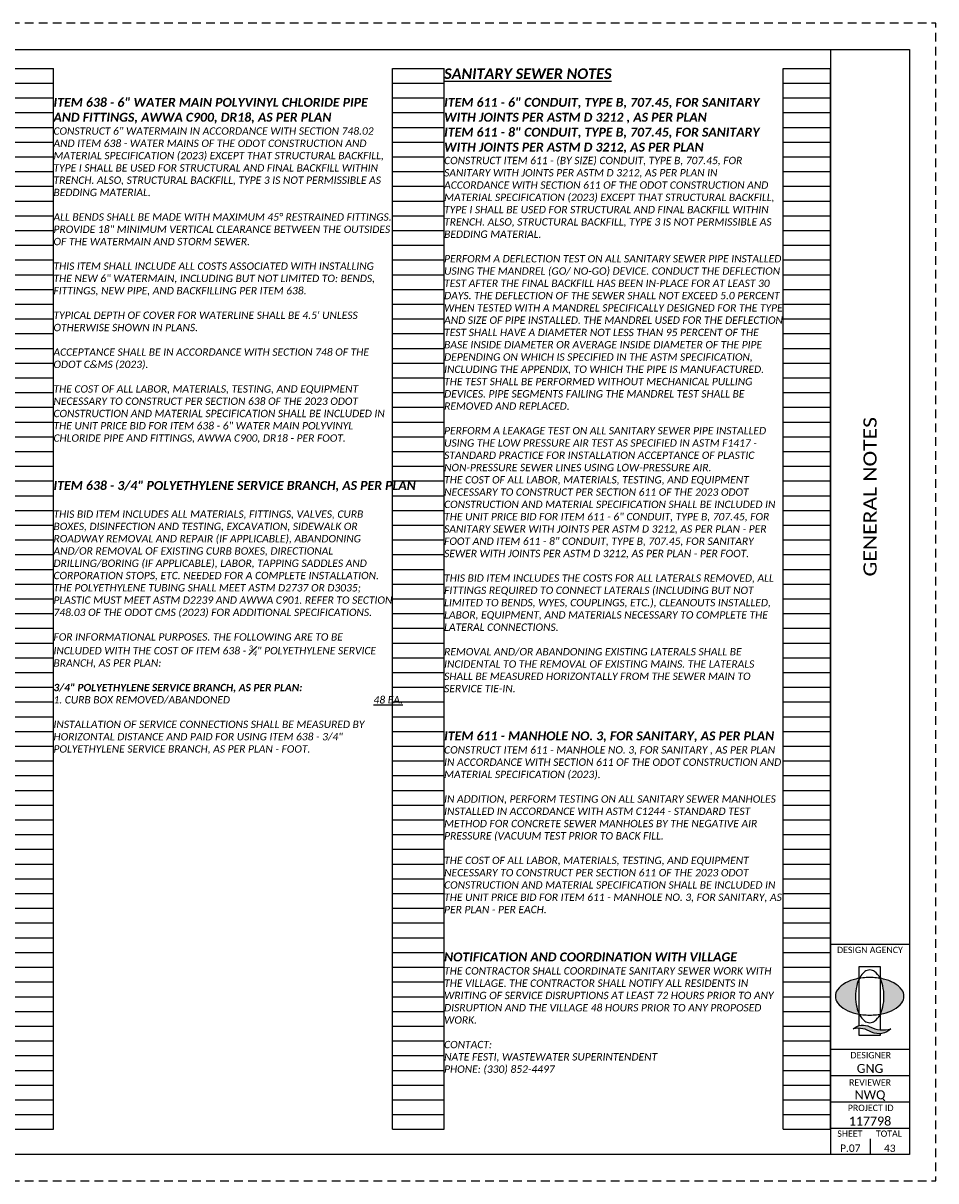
# Paper-space layout 'Layout3' of a CAD drawing. Header units: feet. Extents: x -7.7 to 34, y 0 to 22.
# Tile 2 of 2: x 16.7 to 34, y 0 to 22. Entities that reach past the tile are written whole.
import ezdxf
from ezdxf.enums import TextEntityAlignment as Align

# ---------------------------------------------------------------- set-up
doc = ezdxf.new("R2010")
doc.units = ezdxf.units.FT
doc.header["$MEASUREMENT"] = 0
doc.linetypes.add('OhDOT_USTN3', pattern=[0.22, 0.165, -0.055])
for name, color, linetype in [('SH_Border', 7, 'Continuous'), ('SH_Cut_Line', 7, 'OhDOT_USTN3'), ('SH_Data', 7, 'Continuous'), ('SH_Hatch', 14, 'Continuous'), ('SH_Text', 7, 'Continuous'), ('SH_TextM', 7, 'Continuous')]:
    doc.layers.add(name, color=color, linetype=linetype)
doc.styles.add('Font 70-Main Title', font='calibri.ttf', dxfattribs={"width": 1.15, "height": 0.25})
doc.styles.add('Slanted Normal (0.14) Font 31', font='calibrii.ttf', dxfattribs={"height": 0.14})
doc.styles.add('Slanted Sub-Title (0.17) Font 31', font='calibrii.ttf', dxfattribs={"height": 0.17})
doc.styles.add('Straight Minimum (0.12) Font 30', font='calibri.ttf', dxfattribs={"height": 0.12})
doc.styles.add('Straight-Normal', font='calibri.ttf', dxfattribs={"height": 0.14})
doc.styles.add('Straight-Sub Title', font='calibri.ttf', dxfattribs={"height": 0.17})

# ---------------------------------------------------------------- blocks, each defined once
blk = doc.blocks.new('4COL')
at = {"layer": 'Defpoints', "color": 3, "linetype": 'Continuous'}
for p, q in [((2, 0.98), (2, 21.14)), ((2, 21.14), (2.9, 21.14)), ((2.9, 0.98), (2.9, 21.14)), ((9.34, 0.98), (9.34, 21.14)), ((9.34, 21.14), (10.32, 21.14)), ((10.32, 0.98), (10.32, 21.14)), ((16.76, 0.98), (16.76, 21.14)), ((16.76, 21.14), (17.74, 21.14)), ((17.74, 0.98), (17.74, 21.14)), ((24.18, 0.98), (24.18, 21.14)), ((24.18, 21.14), (25.16, 21.14)), ((25.16, 0.98), (25.16, 21.14)), ((31.6, 0.98), (31.6, 21.14)), ((31.6, 21.14), (32.5, 21.14)), ((32.5, 0.98), (32.5, 21.14)), ((2, 20.86), (2.9, 20.86)), ((9.34, 20.86), (10.32, 20.86)), ((16.76, 20.86), (17.74, 20.86)), ((24.18, 20.86), (25.16, 20.86)), ((31.6, 20.86), (32.5, 20.86)), ((2, 20.58), (2.9, 20.58)), ((9.34, 20.58), (10.32, 20.58)), ((16.76, 20.58), (17.74, 20.58)), ((24.18, 20.58), (25.16, 20.58)), ((31.6, 20.58), (32.5, 20.58)), ((2, 20.3), (2.9, 20.3)), ((9.34, 20.3), (10.32, 20.3)), ((16.76, 20.3), (17.74, 20.3)), ((24.18, 20.3), (25.16, 20.3)), ((31.6, 20.3), (32.5, 20.3)), ((2, 20.02), (2.9, 20.02)), ((9.34, 20.02), (10.32, 20.02)), ((16.76, 20.02), (17.74, 20.02)), ((24.18, 20.02), (25.16, 20.02)), ((31.6, 20.02), (32.5, 20.02)), ((2, 19.74), (2.9, 19.74)), ((9.34, 19.74), (10.32, 19.74)), ((16.76, 19.74), (17.74, 19.74)), ((24.18, 19.74), (25.16, 19.74)), ((31.6, 19.74), (32.5, 19.74)), ((2, 19.46), (2.9, 19.46)), ((9.34, 19.46), (10.32, 19.46)), ((16.76, 19.46), (17.74, 19.46)), ((24.18, 19.46), (25.16, 19.46)), ((31.6, 19.46), (32.5, 19.46)), ((2, 19.18), (2.9, 19.18)), ((9.34, 19.18), (10.32, 19.18)), ((16.76, 19.18), (17.74, 19.18)), ((24.18, 19.18), (25.16, 19.18)), ((31.6, 19.18), (32.5, 19.18)), ((2, 18.9), (2.9, 18.9)), ((9.34, 18.9), (10.32, 18.9)), ((16.76, 18.9), (17.74, 18.9)), ((24.18, 18.9), (25.16, 18.9)), ((31.6, 18.9), (32.5, 18.9)), ((2, 18.62), (2.9, 18.62)), ((9.34, 18.62), (10.32, 18.62)), ((16.76, 18.62), (17.74, 18.62)), ((24.18, 18.62), (25.16, 18.62)), ((31.6, 18.62), (32.5, 18.62)), ((2, 18.34), (2.9, 18.34)), ((9.34, 18.34), (10.32, 18.34)), ((16.76, 18.34), (17.74, 18.34)), ((24.18, 18.34), (25.16, 18.34)), ((31.6, 18.34), (32.5, 18.34)), ((2, 18.06), (2.9, 18.06)), ((9.34, 18.06), (10.32, 18.06)), ((16.76, 18.06), (17.74, 18.06)), ((24.18, 18.06), (25.16, 18.06)), ((31.6, 18.06), (32.5, 18.06)), ((2, 17.78), (2.9, 17.78)), ((9.34, 17.78), (10.32, 17.78)), ((16.76, 17.78), (17.74, 17.78)), ((24.18, 17.78), (25.16, 17.78)), ((31.6, 17.78), (32.5, 17.78)), ((2, 17.5), (2.9, 17.5)), ((9.34, 17.5), (10.32, 17.5)), ((16.76, 17.5), (17.74, 17.5)), ((24.18, 17.5), (25.16, 17.5)), ((31.6, 17.5), (32.5, 17.5)), ((2, 17.22), (2.9, 17.22)), ((9.34, 17.22), (10.32, 17.22)), ((16.76, 17.22), (17.74, 17.22)), ((24.18, 17.22), (25.16, 17.22)), ((31.6, 17.22), (32.5, 17.22)), ((2, 16.94), (2.9, 16.94)), ((9.34, 16.94), (10.32, 16.94)), ((16.76, 16.94), (17.74, 16.94)), ((24.18, 16.94), (25.16, 16.94)), ((31.6, 16.94), (32.5, 16.94)), ((2, 16.66), (2.9, 16.66)), ((9.34, 16.66), (10.32, 16.66)), ((16.76, 16.66), (17.74, 16.66)), ((24.18, 16.66), (25.16, 16.66)), ((31.6, 16.66), (32.5, 16.66)), ((2, 16.38), (2.9, 16.38)), ((9.34, 16.38), (10.32, 16.38)), ((16.76, 16.38), (17.74, 16.38)), ((24.18, 16.38), (25.16, 16.38)), ((31.6, 16.38), (32.5, 16.38)), ((2, 16.1), (2.9, 16.1)), ((9.34, 16.1), (10.32, 16.1)), ((16.76, 16.1), (17.74, 16.1)), ((24.18, 16.1), (25.16, 16.1)), ((31.6, 16.1), (32.5, 16.1)), ((2, 15.82), (2.9, 15.82)), ((9.34, 15.82), (10.32, 15.82)), ((16.76, 15.82), (17.74, 15.82)), ((24.18, 15.82), (25.16, 15.82)), ((31.6, 15.82), (32.5, 15.82)), ((2, 15.54), (2.9, 15.54)), ((9.34, 15.54), (10.32, 15.54)), ((16.76, 15.54), (17.74, 15.54)), ((24.18, 15.54), (25.16, 15.54)), ((31.6, 15.54), (32.5, 15.54)), ((2, 15.26), (2.9, 15.26)), ((9.34, 15.26), (10.32, 15.26)), ((16.76, 15.26), (17.74, 15.26)), ((24.18, 15.26), (25.16, 15.26)), ((31.6, 15.26), (32.5, 15.26)), ((2, 14.98), (2.9, 14.98)), ((9.34, 14.98), (10.32, 14.98)), ((16.76, 14.98), (17.74, 14.98)), ((24.18, 14.98), (25.16, 14.98)), ((31.6, 14.98), (32.5, 14.98)), ((2, 14.7), (2.9, 14.7)), ((9.34, 14.7), (10.32, 14.7)), ((16.76, 14.7), (17.74, 14.7)), ((24.18, 14.7), (25.16, 14.7)), ((31.6, 14.7), (32.5, 14.7)), ((2, 14.42), (2.9, 14.42)), ((9.34, 14.42), (10.32, 14.42)), ((16.76, 14.42), (17.74, 14.42)), ((24.18, 14.42), (25.16, 14.42)), ((31.6, 14.42), (32.5, 14.42)), ((2, 14.14), (2.9, 14.14)), ((9.34, 14.14), (10.32, 14.14)), ((16.76, 14.14), (17.74, 14.14)), ((24.18, 14.14), (25.16, 14.14)), ((31.6, 14.14), (32.5, 14.14)), ((2, 13.86), (2.9, 13.86)), ((9.34, 13.86), (10.32, 13.86)), ((16.76, 13.86), (17.74, 13.86)), ((24.18, 13.86), (25.16, 13.86)), ((31.6, 13.86), (32.5, 13.86)), ((2, 13.58), (2.9, 13.58)), ((9.34, 13.58), (10.32, 13.58)), ((16.76, 13.58), (17.74, 13.58)), ((24.18, 13.58), (25.16, 13.58)), ((31.6, 13.58), (32.5, 13.58)), ((2, 13.3), (2.9, 13.3)), ((9.34, 13.3), (10.32, 13.3)), ((16.76, 13.3), (17.74, 13.3)), ((24.18, 13.3), (25.16, 13.3)), ((31.6, 13.3), (32.5, 13.3)), ((2, 13.02), (2.9, 13.02)), ((9.34, 13.02), (10.32, 13.02)), ((16.76, 13.02), (17.74, 13.02)), ((24.18, 13.02), (25.16, 13.02)), ((31.6, 13.02), (32.5, 13.02)), ((2, 12.74), (2.9, 12.74)), ((9.34, 12.74), (10.32, 12.74)), ((16.76, 12.74), (17.74, 12.74)), ((24.18, 12.74), (25.16, 12.74)), ((31.6, 12.74), (32.5, 12.74)), ((2, 12.46), (2.9, 12.46)), ((9.34, 12.46), (10.32, 12.46)), ((16.76, 12.46), (17.74, 12.46)), ((24.18, 12.46), (25.16, 12.46)), ((31.6, 12.46), (32.5, 12.46)), ((2, 12.18), (2.9, 12.18)), ((9.34, 12.18), (10.32, 12.18)), ((16.76, 12.18), (17.74, 12.18)), ((24.18, 12.18), (25.16, 12.18)), ((31.6, 12.18), (32.5, 12.18)), ((2, 11.9), (2.9, 11.9)), ((9.34, 11.9), (10.32, 11.9)), ((16.76, 11.9), (17.74, 11.9)), ((24.18, 11.9), (25.16, 11.9)), ((31.6, 11.9), (32.5, 11.9)), ((2, 11.62), (2.9, 11.62)), ((9.34, 11.62), (10.32, 11.62)), ((16.76, 11.62), (17.74, 11.62)), ((24.18, 11.62), (25.16, 11.62)), ((31.6, 11.62), (32.5, 11.62)), ((2, 11.34), (2.9, 11.34)), ((9.34, 11.34), (10.32, 11.34)), ((16.76, 11.34), (17.74, 11.34)), ((24.18, 11.34), (25.16, 11.34)), ((31.6, 11.34), (32.5, 11.34)), ((2, 11.06), (2.9, 11.06)), ((9.34, 11.06), (10.32, 11.06)), ((16.76, 11.06), (17.74, 11.06)), ((24.18, 11.06), (25.16, 11.06)), ((31.6, 11.06), (32.5, 11.06)), ((2, 10.78), (2.9, 10.78)), ((9.34, 10.78), (10.32, 10.78)), ((16.76, 10.78), (17.74, 10.78)), ((24.18, 10.78), (25.16, 10.78)), ((31.6, 10.78), (32.5, 10.78)), ((2, 10.5), (2.9, 10.5)), ((9.34, 10.5), (10.32, 10.5)), ((16.76, 10.5), (17.74, 10.5)), ((24.18, 10.5), (25.16, 10.5)), ((31.6, 10.5), (32.5, 10.5)), ((2, 10.22), (2.9, 10.22)), ((9.34, 10.22), (10.32, 10.22)), ((16.76, 10.22), (17.74, 10.22)), ((24.18, 10.22), (25.16, 10.22)), ((31.6, 10.22), (32.5, 10.22)), ((2, 9.94), (2.9, 9.94)), ((9.34, 9.94), (10.32, 9.94)), ((16.76, 9.94), (17.74, 9.94)), ((24.18, 9.94), (25.16, 9.94)), ((31.6, 9.94), (32.5, 9.94)), ((2, 9.66), (2.9, 9.66)), ((9.34, 9.66), (10.32, 9.66)), ((16.76, 9.66), (17.74, 9.66)), ((24.18, 9.66), (25.16, 9.66)), ((31.6, 9.66), (32.5, 9.66)), ((2, 9.38), (2.9, 9.38)), ((9.34, 9.38), (10.32, 9.38)), ((16.76, 9.38), (17.74, 9.38)), ((24.18, 9.38), (25.16, 9.38)), ((31.6, 9.38), (32.5, 9.38)), ((2, 9.1), (2.9, 9.1)), ((9.34, 9.1), (10.32, 9.1)), ((16.76, 9.1), (17.74, 9.1)), ((24.18, 9.1), (25.16, 9.1)), ((31.6, 9.1), (32.5, 9.1)), ((2, 8.82), (2.9, 8.82)), ((9.34, 8.82), (10.32, 8.82)), ((16.76, 8.82), (17.74, 8.82)), ((24.18, 8.82), (25.16, 8.82)), ((31.6, 8.82), (32.5, 8.82)), ((2, 8.54), (2.9, 8.54)), ((9.34, 8.54), (10.32, 8.54)), ((16.76, 8.54), (17.74, 8.54)), ((24.18, 8.54), (25.16, 8.54)), ((31.6, 8.54), (32.5, 8.54)), ((2, 8.26), (2.9, 8.26)), ((9.34, 8.26), (10.32, 8.26)), ((16.76, 8.26), (17.74, 8.26)), ((24.18, 8.26), (25.16, 8.26)), ((31.6, 8.26), (32.5, 8.26)), ((2, 7.98), (2.9, 7.98)), ((9.34, 7.98), (10.32, 7.98)), ((16.76, 7.98), (17.74, 7.98)), ((24.18, 7.98), (25.16, 7.98)), ((31.6, 7.98), (32.5, 7.98)), ((2, 7.7), (2.9, 7.7)), ((9.34, 7.7), (10.32, 7.7)), ((16.76, 7.7), (17.74, 7.7)), ((24.18, 7.7), (25.16, 7.7)), ((31.6, 7.7), (32.5, 7.7)), ((2, 7.42), (2.9, 7.42)), ((9.34, 7.42), (10.32, 7.42)), ((16.76, 7.42), (17.74, 7.42)), ((24.18, 7.42), (25.16, 7.42)), ((31.6, 7.42), (32.5, 7.42)), ((2, 7.14), (2.9, 7.14)), ((9.34, 7.14), (10.32, 7.14)), ((16.76, 7.14), (17.74, 7.14)), ((24.18, 7.14), (25.16, 7.14)), ((31.6, 7.14), (32.5, 7.14)), ((2, 6.86), (2.9, 6.86)), ((9.34, 6.86), (10.32, 6.86)), ((16.76, 6.86), (17.74, 6.86)), ((24.18, 6.86), (25.16, 6.86)), ((31.6, 6.86), (32.5, 6.86)), ((2, 6.58), (2.9, 6.58)), ((9.34, 6.58), (10.32, 6.58)), ((16.76, 6.58), (17.74, 6.58)), ((24.18, 6.58), (25.16, 6.58)), ((31.6, 6.58), (32.5, 6.58)), ((2, 6.3), (2.9, 6.3)), ((9.34, 6.3), (10.32, 6.3)), ((16.76, 6.3), (17.74, 6.3)), ((24.18, 6.3), (25.16, 6.3)), ((31.6, 6.3), (32.5, 6.3)), ((2, 6.02), (2.9, 6.02)), ((9.34, 6.02), (10.32, 6.02)), ((16.76, 6.02), (17.74, 6.02)), ((24.18, 6.02), (25.16, 6.02)), ((31.6, 6.02), (32.5, 6.02)), ((2, 5.74), (2.9, 5.74)), ((9.34, 5.74), (10.32, 5.74)), ((16.76, 5.74), (17.74, 5.74)), ((24.18, 5.74), (25.16, 5.74)), ((31.6, 5.74), (32.5, 5.74)), ((2, 5.46), (2.9, 5.46)), ((9.34, 5.46), (10.32, 5.46)), ((16.76, 5.46), (17.74, 5.46)), ((24.18, 5.46), (25.16, 5.46)), ((31.6, 5.46), (32.5, 5.46)), ((2, 5.18), (2.9, 5.18)), ((9.34, 5.18), (10.32, 5.18)), ((16.76, 5.18), (17.74, 5.18)), ((24.18, 5.18), (25.16, 5.18)), ((31.6, 5.18), (32.5, 5.18)), ((2, 4.9), (2.9, 4.9)), ((9.34, 4.9), (10.32, 4.9)), ((16.76, 4.9), (17.74, 4.9)), ((24.18, 4.9), (25.16, 4.9)), ((31.6, 4.9), (32.5, 4.9)), ((2, 4.62), (2.9, 4.62)), ((9.34, 4.62), (10.32, 4.62)), ((16.76, 4.62), (17.74, 4.62)), ((24.18, 4.62), (25.16, 4.62)), ((31.6, 4.62), (32.5, 4.62)), ((2, 4.34), (2.9, 4.34)), ((9.34, 4.34), (10.32, 4.34)), ((16.76, 4.34), (17.74, 4.34)), ((24.18, 4.34), (25.16, 4.34)), ((31.6, 4.34), (32.5, 4.34)), ((2, 4.06), (2.9, 4.06)), ((9.34, 4.06), (10.32, 4.06)), ((16.76, 4.06), (17.74, 4.06)), ((24.18, 4.06), (25.16, 4.06)), ((31.6, 4.06), (32.5, 4.06)), ((2, 3.78), (2.9, 3.78)), ((9.34, 3.78), (10.32, 3.78)), ((16.76, 3.78), (17.74, 3.78)), ((24.18, 3.78), (25.16, 3.78)), ((31.6, 3.78), (32.5, 3.78)), ((2, 3.5), (2.9, 3.5)), ((9.34, 3.5), (10.32, 3.5)), ((16.76, 3.5), (17.74, 3.5)), ((24.18, 3.5), (25.16, 3.5)), ((31.6, 3.5), (32.5, 3.5)), ((2, 3.22), (2.9, 3.22)), ((9.34, 3.22), (10.32, 3.22)), ((16.76, 3.22), (17.74, 3.22)), ((24.18, 3.22), (25.16, 3.22)), ((31.6, 3.22), (32.5, 3.22)), ((2, 2.94), (2.9, 2.94)), ((9.34, 2.94), (10.32, 2.94)), ((16.76, 2.94), (17.74, 2.94)), ((24.18, 2.94), (25.16, 2.94)), ((31.6, 2.94), (32.5, 2.94)), ((2, 2.66), (2.9, 2.66)), ((9.34, 2.66), (10.32, 2.66)), ((16.76, 2.66), (17.74, 2.66)), ((24.18, 2.66), (25.16, 2.66)), ((31.6, 2.66), (32.5, 2.66)), ((2, 2.38), (2.9, 2.38)), ((9.34, 2.38), (10.32, 2.38)), ((16.76, 2.38), (17.74, 2.38)), ((24.18, 2.38), (25.16, 2.38)), ((31.6, 2.38), (32.5, 2.38)), ((2, 2.1), (2.9, 2.1)), ((9.34, 2.1), (10.32, 2.1)), ((16.76, 2.1), (17.74, 2.1)), ((24.18, 2.1), (25.16, 2.1)), ((31.6, 2.1), (32.5, 2.1)), ((2, 1.82), (2.9, 1.82)), ((9.34, 1.82), (10.32, 1.82)), ((16.76, 1.82), (17.74, 1.82)), ((24.18, 1.82), (25.16, 1.82)), ((31.6, 1.82), (32.5, 1.82)), ((2, 1.54), (2.9, 1.54)), ((9.34, 1.54), (10.32, 1.54)), ((16.76, 1.54), (17.74, 1.54)), ((24.18, 1.54), (25.16, 1.54)), ((31.6, 1.54), (32.5, 1.54)), ((2, 1.26), (2.9, 1.26)), ((9.34, 1.26), (10.32, 1.26)), ((16.76, 1.26), (17.74, 1.26)), ((24.18, 1.26), (25.16, 1.26)), ((31.6, 1.26), (32.5, 1.26)), ((2, 0.98), (2.9, 0.98)), ((9.34, 0.98), (10.32, 0.98)), ((16.76, 0.98), (17.74, 0.98)), ((24.18, 0.98), (25.16, 0.98)), ((31.6, 0.98), (32.5, 0.98))]:
    blk.add_line(p, q, dxfattribs=at)
blk = doc.blocks.new('A$C1697e795')
at = {"layer": 'SH_Hatch'}
for points in [[(-0.1098, 0.0898, -0.0615), (-0.0881, 0.1507), (-0.0881, 0.1523, 0.014092), (-0.1171, 0.1465, 0.069705), (-0.2053, 0.1131, 0.105975), (-0.2716, 0.0557, 0.163104), (-0.29, 0.0008, 0.163049), (-0.2716, -0.0541, 0.105975), (-0.2053, -0.1115, 0.069705), (-0.1171, -0.145, 0.014089), (-0.0881, -0.1507, -0.061487), (-0.1098, -0.0898, -0.054987), (-0.1197, 0, -0.054987)], [(0.1108, 0.0898, 0.0615), (0.0891, 0.1507), (0.0891, 0.1523, -0.014092), (0.1182, 0.1465, -0.069705), (0.2063, 0.1131, -0.105975), (0.2727, 0.0557, -0.163104), (0.2911, 0.0008, -0.163049), (0.2727, -0.0541, -0.105975), (0.2063, -0.1115, -0.069705), (0.1182, -0.145, -0.014089), (0.0891, -0.1507, 0.061487), (0.1108, -0.0898, 0.054987), (0.1207, 0, 0.054987)], [(0.0015, -0.2566, 0.297692), (-0.1396, -0.2731, -0.180432), (0.0164, -0.3024, 0.32264), (0.179, -0.273, -0.20237)]]:
    blk.add_hatch(color=256, dxfattribs=at).paths.add_polyline_path(points)
at = {"layer": 'SH_TextM'}
for points in [[(0.1106, -0.0898, 0.054987), (0.1206, 0, 0.054987), (0.1106, 0.0898, 0.0688), (0.0854, 0.1575, 0.105699), (0.0418, 0.2087, 0.165247), (0.0004, 0.2228, 0.165247), (-0.0409, 0.2087, 0.105699), (-0.0845, 0.1575, 0.0688), (-0.1098, 0.0898, 0.054987), (-0.1197, 0, 0.054987), (-0.1098, -0.0898, 0.0688), (-0.0845, -0.1575, 0.105699), (-0.0409, -0.2087, 0.165247), (0.0004, -0.2228, 0.165247), (0.0418, -0.2087, 0.105699), (0.0854, -0.1575, 0.0688)], [(-0.2053, -0.1115, 0.069705), (-0.1171, -0.145, 0.055931), (-0.0006, -0.158, 0.055931), (0.1159, -0.145, 0.069705), (0.2041, -0.1115, 0.105975), (0.2705, -0.0541, 0.163076), (0.2889, 0.0008, 0.163076), (0.2705, 0.0557, 0.105975), (0.2041, 0.1131, 0.069705), (0.1159, 0.1465, 0.055931), (-0.0006, 0.1596, 0.055931), (-0.1171, 0.1465, 0.069705), (-0.2053, 0.1131, 0.105975), (-0.2716, 0.0557, 0.163076), (-0.29, 0.0008, 0.163076), (-0.2716, -0.0541, 0.105975)], [(0.0164, -0.3024, 0.180432), (-0.1396, -0.2731, -0.297692), (0.0015, -0.2566, 0.20237), (0.179, -0.273, -0.32264)]]:
    blk.add_lwpolyline(points, format="xyb", close=True, dxfattribs=at)
for points in [[(-0.0881, -0.2469), (-0.0881, 0.2529), (0.0891, 0.2529), (0.0891, -0.2828)], [(0.0891, -0.3157), (0.0891, -0.332), (-0.0881, -0.332), (-0.0881, -0.2701)]]:
    blk.add_lwpolyline(points, dxfattribs=at)

psp = doc.layouts.new('Layout3')

# ---------------------------------------------------------------- linework, layer by layer
at = {"layer": 'SH_Border', "linetype": 'Continuous', "flags": 128}
psp.add_lwpolyline([(0.5, 21.5), (33.5, 21.5), (33.5, 0.5), (0.5, 0.5), (0.5, 21.5)], close=True, dxfattribs=at)
for points in [[(32, 21.5), (32, 0.5)], [(32, 4.5), (33.5, 4.5)], [(32, 2.5), (33.5, 2.5)], [(32, 2), (33.5, 2)], [(32, 1.5), (33.5, 1.5)], [(32, 1), (33.5, 1)]]:
    psp.add_lwpolyline(points, dxfattribs=at)
at = {"layer": 'SH_Border'}
psp.add_lwpolyline([(32.75, 0.8), (32.75, 0.5)], dxfattribs=at)
at = {"layer": 'SH_Cut_Line', "color": 7, "linetype": 'OhDOT_USTN3', "flags": 128}
psp.add_lwpolyline([(0, 0), (34, 0), (34, 22), (0, 22), (0, 0)], close=True, dxfattribs=at)

# ---------------------------------------------------------------- block references
at = {"layer": 'SH_Border', "xscale": 2.25, "yscale": 2.25, "zscale": 2.25}
psp.add_blockref('A$C1697e795', (32.744, 3.506), dxfattribs=at)
at = {"layer": 'SH_Text'}
psp.add_blockref('4COL', (-0.5, 0), dxfattribs=at)

# ---------------------------------------------------------------- texts
at = {"layer": 'SH_Border', "attachment_point": 1, "style": 'Slanted Sub-Title (0.17) Font 31'}
for s, insert, char_height, width in [('\\A1;{\\fCalibri|b1|i1|c0|p34;\\L\\C4;SANITARY SEWER NOTES}', (24.66, 21.14), 0.2, 6.74646), ('{\\fCalibri|b1|i1|c0|p34;\\C4;ITEM 638 - 6" WATER MAIN POLYVINYL CHLORIDE PIPE AND FITTINGS, AWWA C900, DR18, AS PER PLAN}', (17.24, 20.58), 0.17, 6.44), ('{\\fCalibri|b1|i1|c0|p34;\\C4;ITEM 611 - 6" CONDUIT, TYPE B, 707.45, FOR SANITARY WITH JOINTS PER ASTM D 3212 , AS PER PLAN\\PITEM 611 - 8" CONDUIT, TYPE B, 707.45, FOR SANITARY WITH JOINTS PER ASTM D 3212, AS PER PLAN}', (24.66, 20.58), 0.17, 6.44), ('\\A1;{\\fCalibri|b1|i1|c0|p34;\\C4;ITEM 638 - 3/4" POLYETHYLENE SERVICE BRANCH, AS PER PLAN}', (17.24, 13.3), 0.17, 6.74646), ('{\\fCalibri|b1|i1|c0|p34;\\C4;ITEM 611 - MANHOLE NO. 3, FOR SANITARY, AS PER PLAN}', (24.66, 8.54), 0.17, 6.44), ('{\\fCalibri|b1|i1|c0|p34;\\C4;NOTIFICATION AND COORDINATION WITH VILLAGE}', (24.66, 4.34), 0.17, 6.74646)]:
    psp.add_mtext(s, dxfattribs=dict(at, insert=insert, char_height=char_height, width=width))
at = {"layer": 'SH_Data', "style": 'Font 70-Main Title', "width": 1.15}
psp.add_text('GENERAL NOTES', height=0.25, rotation=90, dxfattribs=at).set_placement((32.75, 13), align=Align.MIDDLE_CENTER)
at = {"layer": 'SH_Data', "style": 'Straight-Sub Title'}
for s, p in [('GNG', (32.75, 2)), ('NWQ', (32.75, 1.5)), ('117798', (32.75, 1))]:
    psp.add_text(s, height=0.17, dxfattribs=at).set_placement(p, align=Align.BOTTOM_CENTER)
at = {"layer": 'SH_Data', "style": 'Straight-Normal'}
for s, p in [('P.07', (32.375, 0.551)), ('43', (33.125, 0.549))]:
    psp.add_text(s, height=0.14, dxfattribs=at).set_placement(p, align=Align.CENTER)
at = {"layer": 'SH_Data', "char_height": 0.12, "style": 'Straight Minimum (0.12) Font 30'}
for s, insert, width, attachment_point in [('DESIGN AGENCY', (32.124, 4.448), 1.94049, 1), ('DESIGNER', (32.378, 2.448), 1.0279, 1), ('REVIEWER', (32.75, 1.931), 1.0279, 2), ('PROJECT ID', (32.328, 1.447), 1.27835, 1), ('SHEET', (32.129, 0.957), 1.0279, 1), ('TOTAL', (32.862, 0.957), 1.0279, 1)]:
    psp.add_mtext(s, dxfattribs=dict(at, insert=insert, width=width, attachment_point=attachment_point))
at = {"layer": 'SH_Text', "char_height": 0.14, "attachment_point": 1, "style": 'Slanted Normal (0.14) Font 31'}
for s, insert, width in [('CONSTRUCT 6" WATERMAIN IN ACCORDANCE WITH SECTION 748.02 AND ITEM 638 - WATER MAINS OF THE ODOT CONSTRUCTION AND MATERIAL SPECIFICATION (2023) EXCEPT THAT STRUCTURAL BACKFILL, TYPE I SHALL BE USED FOR STRUCTURAL AND FINAL BACKFILL WITHIN TRENCH. ALSO, STRUCTURAL BACKFILL, TYPE 3 IS NOT PERMISSIBLE AS BEDDING MATERIAL.\\P\\PALL BENDS SHALL BE MADE WITH MAXIMUM 45%%D RESTRAINED FITTINGS. PROVIDE 18" MINIMUM VERTICAL CLEARANCE BETWEEN THE OUTSIDES OF THE WATERMAIN AND STORM SEWER.\\P\\PTHIS ITEM SHALL INCLUDE ALL COSTS ASSOCIATED WITH INSTALLING THE NEW 6" WATERMAIN, INCLUDING BUT NOT LIMITED TO: BENDS, FITTINGS, NEW PIPE, AND BACKFILLING PER ITEM 638. \\P\\PTYPICAL DEPTH OF COVER FOR WATERLINE SHALL BE 4.5\' UNLESS OTHERWISE SHOWN IN PLANS. \\P\\PACCEPTANCE SHALL BE IN ACCORDANCE WITH SECTION 748 OF THE ODOT C&MS (2023).\\P\\PTHE COST OF ALL LABOR, MATERIALS, TESTING, AND EQUIPMENT NECESSARY TO CONSTRUCT PER SECTION 638 OF THE 2023 ODOT CONSTRUCTION AND MATERIAL SPECIFICATION SHALL BE INCLUDED IN THE UNIT PRICE BID FOR ITEM 638 - 6" WATER MAIN POLYVINYL CHLORIDE PIPE AND FITTINGS, AWWA C900, DR18 - PER FOOT.', (17.24, 20.02), 6.44), ('CONSTRUCT ITEM 611 - (BY SIZE) CONDUIT, TYPE B, 707.45, FOR SANITARY WITH JOINTS PER ASTM D 3212, AS PER PLAN IN ACCORDANCE WITH SECTION 611 OF THE ODOT CONSTRUCTION AND MATERIAL SPECIFICATION (2023) EXCEPT THAT STRUCTURAL BACKFILL, TYPE I SHALL BE USED FOR STRUCTURAL AND FINAL BACKFILL WITHIN TRENCH. ALSO, STRUCTURAL BACKFILL, TYPE 3 IS NOT PERMISSIBLE AS BEDDING MATERIAL.\\P\\PPERFORM A DEFLECTION TEST ON ALL SANITARY SEWER PIPE INSTALLED USING THE MANDREL (GO/ NO-GO) DEVICE. CONDUCT THE DEFLECTION TEST AFTER THE FINAL BACKFILL HAS BEEN IN-PLACE FOR AT LEAST 30 DAYS. THE DEFLECTION OF THE SEWER SHALL NOT EXCEED 5.0 PERCENT WHEN TESTED WITH A MANDREL SPECIFICALLY DESIGNED FOR THE TYPE AND SIZE OF PIPE INSTALLED. THE MANDREL USED FOR THE DEFLECTION TEST SHALL HAVE A DIAMETER NOT LESS THAN 95 PERCENT OF THE BASE INSIDE DIAMETER OR AVERAGE INSIDE DIAMETER OF THE PIPE DEPENDING ON WHICH IS SPECIFIED IN THE ASTM SPECIFICATION, INCLUDING THE APPENDIX, TO WHICH THE PIPE IS MANUFACTURED. THE TEST SHALL BE PERFORMED WITHOUT MECHANICAL PULLING DEVICES. PIPE SEGMENTS FAILING THE MANDREL TEST SHALL BE REMOVED AND REPLACED.\\P\\PPERFORM A LEAKAGE TEST ON ALL SANITARY SEWER PIPE INSTALLED USING THE LOW PRESSURE AIR TEST AS SPECIFIED IN ASTM F1417 - STANDARD PRACTICE FOR INSTALLATION ACCEPTANCE OF PLASTIC NON-PRESSURE SEWER LINES USING LOW-PRESSURE AIR.\\PTHE COST OF ALL LABOR, MATERIALS, TESTING, AND EQUIPMENT NECESSARY TO CONSTRUCT PER SECTION 611 OF THE 2023 ODOT CONSTRUCTION AND MATERIAL SPECIFICATION SHALL BE INCLUDED IN THE UNIT PRICE BID FOR ITEM 611 - 6" CONDUIT, TYPE B, 707.45, FOR SANITARY SEWER WITH JOINTS PER ASTM D 3212, AS PER PLAN - PER FOOT AND ITEM 611 - 8" CONDUIT, TYPE B, 707.45, FOR SANITARY SEWER WITH JOINTS PER ASTM D 3212, AS PER PLAN - PER FOOT.\\P\\PTHIS BID ITEM INCLUDES THE COSTS FOR ALL LATERALS REMOVED, ALL FITTINGS REQUIRED TO CONNECT LATERALS (INCLUDING BUT NOT LIMITED TO BENDS, WYES, COUPLINGS, ETC.), CLEANOUTS INSTALLED, LABOR, EQUIPMENT, AND MATERIALS NECESSARY TO COMPLETE THE LATERAL CONNECTIONS. \\P\\PREMOVAL AND/OR ABANDONING EXISTING LATERALS SHALL BE INCIDENTAL TO THE REMOVAL OF EXISTING MAINS. THE LATERALS SHALL BE MEASURED HORIZONTALLY FROM THE SEWER MAIN TO SERVICE TIE-IN.', (24.66, 19.46), 6.44), ('\\A1;\\pxtr45;THIS BID ITEM INCLUDES ALL MATERIALS, FITTINGS, VALVES, CURB BOXES, DISINFECTION AND TESTING, EXCAVATION, SIDEWALK OR ROADWAY REMOVAL AND REPAIR (IF APPLICABLE), ABANDONING AND/OR REMOVAL OF EXISTING CURB BOXES, DIRECTIONAL DRILLING/BORING (IF APPLICABLE), LABOR, TAPPING SADDLES AND CORPORATION STOPS, ETC. NEEDED FOR A COMPLETE INSTALLATION. THE POLYETHYLENE TUBING SHALL MEET ASTM D2737 OR D3035; PLASTIC MUST MEET ASTM D2239 AND AWWA C901. REFER TO SECTION 748.03 OF THE ODOT CMS (2023) FOR ADDITIONAL SPECIFICATIONS.\\P\\PFOR INFORMATIONAL PURPOSES. THE FOLLOWING ARE TO BE INCLUDED WITH THE COST OF ITEM 638 - {\\H0.7x;\\S3#4;}" POLYETHYLENE SERVICE BRANCH, AS PER PLAN:\\P\\P{\\fCalibri|b1|i1|c0|p34;3/4" POLYETHYLENE SERVICE BRANCH, AS PER PLAN:}\\P1. CURB BOX REMOVED/ABANDONED^I{\\L48 EA.}\\P\\PINSTALLATION OF SERVICE CONNECTIONS SHALL BE MEASURED BY HORIZONTAL DISTANCE AND PAID FOR USING ITEM 638 - 3/4" POLYETHYLENE SERVICE BRANCH, AS PER PLAN - FOOT. ', (17.24, 12.74), 6.44), ('CONSTRUCT ITEM 611 - MANHOLE NO. 3, FOR SANITARY , AS PER PLAN IN ACCORDANCE WITH SECTION 611 OF THE ODOT CONSTRUCTION AND MATERIAL SPECIFICATION (2023). \\P\\PIN ADDITION, PERFORM TESTING ON ALL SANITARY SEWER MANHOLES INSTALLED IN ACCORDANCE WITH ASTM C1244 - STANDARD TEST METHOD FOR CONCRETE SEWER MANHOLES BY THE NEGATIVE AIR PRESSURE (VACUUM TEST PRIOR TO BACK FILL.   \\P\\PTHE COST OF ALL LABOR, MATERIALS, TESTING, AND EQUIPMENT NECESSARY TO CONSTRUCT PER SECTION 611 OF THE 2023 ODOT CONSTRUCTION AND MATERIAL SPECIFICATION SHALL BE INCLUDED IN THE UNIT PRICE BID FOR ITEM 611 - MANHOLE NO. 3, FOR SANITARY, AS PER PLAN - PER EACH.', (24.66, 8.26), 6.44), ('THE CONTRACTOR SHALL COORDINATE SANITARY SEWER WORK WITH THE VILLAGE. THE CONTRACTOR SHALL NOTIFY ALL RESIDENTS IN WRITING OF SERVICE DISRUPTIONS AT LEAST 72 HOURS PRIOR TO ANY DISRUPTION AND THE VILLAGE 48 HOURS PRIOR TO ANY PROPOSED WORK. \\P\\PCONTACT: \\PNATE FESTI, WASTEWATER SUPERINTENDENT\\PPHONE: (330) 852-4497', (24.66, 4.06), 6.4535)]:
    psp.add_mtext(s, dxfattribs=dict(at, insert=insert, width=width))

doc.saveas('drawing.dxf')
